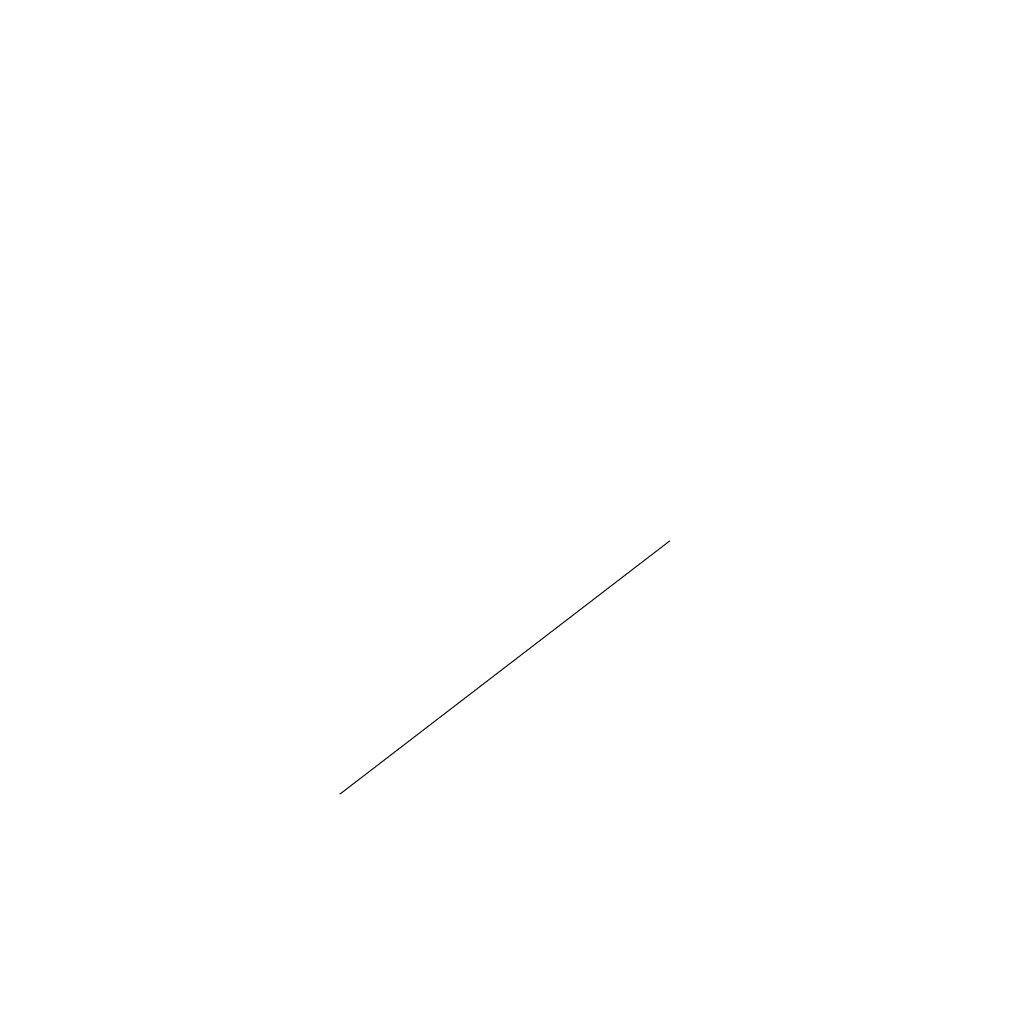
# Model space of a CAD drawing. Header units: millimetres. Extents: x 786 to 42540, y -7760 to 3796.
# Tile 115 of 256: x 21322 to 21354, y -5663 to -5631. Entities that reach past the tile are written whole.
import ezdxf

# ---------------------------------------------------------------- set-up
doc = ezdxf.new("R2010")
doc.units = ezdxf.units.MM
doc.layers.add('A-FLOR-PATT', color=7, linetype='Continuous', lineweight=25)

msp = doc.modelspace()

# ---------------------------------------------------------------- hatches: boundary and pattern name
at = {"layer": 'A-FLOR-PATT', "lineweight": 5}
h = msp.add_hatch(dxfattribs=at)
h.set_pattern_fill('FP_10', color=256, style=0, pattern_type=2)
h.set_pattern_definition([(50, (48694.2, -5700), (291.4942, -25.5022), [30.48, -335.28]), (355, (48694.2, -5700), (-56.389, 305.691), [24.384, -268.224]), (100.451, (48718.5, -5702.12), (235.108, 280.1865), [25.904, -284.944]), (46.184, (48694.2, -5618.72), (433.727, -67.2684), [45.72, -502.92]), (96.636, (48730.35, -5624.33), (379.844, 395.8845), [38.856, -427.416]), (351.184, (48694.2, -5618.7), (379.848, 395.881), [36.576, -402.336]), (21, (48734.85, -5639.04), (242.5828, -163.624), [30.48, -335.28]), (326, (48734.85, -5639.04), (98.883, 294.701), [24.384, -268.224]), (71.451, (48755.06, -5652.68), (341.4672, 131.074), [25.904, -284.944]), (37.5, (48694.21, -5700), (4.9419, 135.28833), [13.411, -251.562, 13.411, -258.877, -269.24]), (37.5, (48694.21, -5700), (4.9419, 135.28833), [-537.261, 13.411, -255.829]), (7.5, (48694.21, -5700), (106.9117, 160.2891), [13.411, -141.834, 13.411, -245.466, -102.616]), (7.5, (48694.21, -5700), (106.9117, 160.2891), [-414.122, 13.411, -89.205]), (327.5, (48603.58, -5700), (216.9455, -9.16625), [13.411, -88.189, 13.411, -303.581, -420.624]), (327.5, (48603.58, -5700), (216.9455, -9.16625), [-418.592, 13.411, -407.213]), (317.5, (48562.94, -5700), (237.0069, 40.6827), [13.411, -118.669, 13.411, -197.104, -298.704]), (317.5, (48562.94, -5700), (237.0069, 40.6827), [-342.595, 13.411, -285.293])])
h.paths.add_polyline_path([(22284.271, -5746), (22284.271, -5618.445), (21296.365, -5627.592), (20634.81, -5627.592), (20634.81, -5746), (21808.478, -5746)])

doc.saveas('drawing.dxf')
